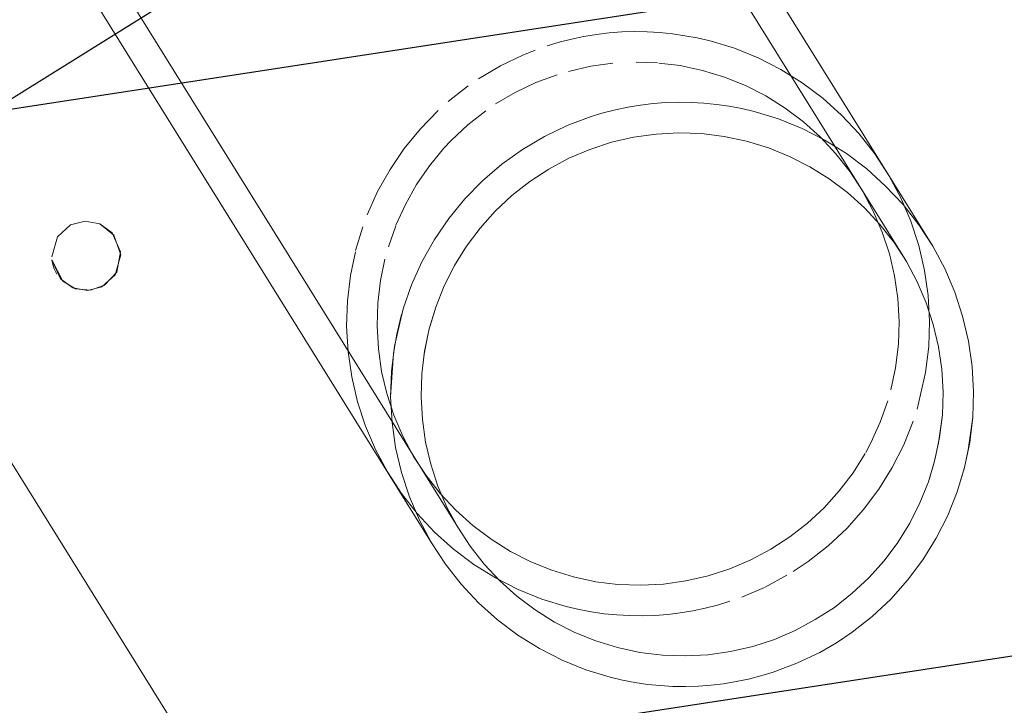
# Model space of a CAD drawing. Extents: x 3503739 to 3504470, y 5375172 to 5375561.
# Tile 94 of 121: x 3504139 to 3504139.285, y 5375389.667 to 5375389.865. Entities that reach past the tile are written whole.
import ezdxf

# ---------------------------------------------------------------- set-up
doc = ezdxf.new("R2010")
doc.units = 0
doc.header["$MEASUREMENT"] = 0
for name, color, linetype in [('3WP_KANALISATION', 7, 'Continuous'), ('_4WP_KANCAD_', 7, 'Continuous'), ('BHM_WA', 7, 'Continuous')]:
    doc.layers.add(name, color=color, linetype=linetype)

msp = doc.modelspace()

# ---------------------------------------------------------------- linework, layer by layer
at = {"layer": '3WP_KANALISATION', "color": 7, "linetype": 'Continuous', "lineweight": 25}
for points in [[(3504138.88035, 5375389.82089), (3504140.8869, 5375390.12859), (3504141.10365, 5375388.71511), (3504139.09711, 5375388.40741), (3504138.88035, 5375389.82089)], [(3504139.10836, 5375389.65351), (3504140.71952, 5375389.90058), (3504140.87565, 5375388.88249), (3504139.26448, 5375388.63542), (3504139.10836, 5375389.65351)]]:
    msp.add_lwpolyline(points, dxfattribs=at)
at = {"layer": '_4WP_KANCAD_', "color": 7, "linetype": 'Continuous', "lineweight": 25}
for points in [[(3504138.88035, 5375389.82089), (3504140.8869, 5375390.12859), (3504141.10365, 5375388.71511), (3504139.09711, 5375388.40741), (3504138.88035, 5375389.82089)], [(3504139.10836, 5375389.65351), (3504140.71952, 5375389.90058), (3504140.87565, 5375388.88249), (3504139.26448, 5375388.63542), (3504139.10836, 5375389.65351)]]:
    msp.add_lwpolyline(points, dxfattribs=at)
at = {"layer": 'BHM_WA', "color": 254, "linetype": 'Continuous', "lineweight": 13}
for p, q in [((3504138.95035, 5375389.81242), (3504139.24749, 5375389.99738)), ((3504139.19088, 5375389.85132), (3504139.19121, 5375389.85125)), ((3504139.19732, 5375389.84995), (3504139.20362, 5375389.84802)), ((3504139.12257, 5375389.82747), (3504139.12471, 5375389.82975)), ((3504139.0093, 5375389.79519), (3504139.00944, 5375389.79433)), ((3504139.00944, 5375389.79433), (3504139.00966, 5375389.79348)), ((3504139.00966, 5375389.79348), (3504139.00995, 5375389.79266)), ((3504139.00995, 5375389.79266), (3504139.01031, 5375389.79187)), ((3504139.01031, 5375389.79187), (3504139.01074, 5375389.79111)), ((3504139.24447, 5375389.7396), (3504139.24594, 5375389.74236))]:
    msp.add_line(p, q, dxfattribs=at)
for points in [[(3504138.86757, 5375390.11743, 0), (3504139.11897, 5375389.71354, 0), (3504139.123, 5375389.70737, 0), (3504139.12754, 5375389.70157, 0), (3504139.13257, 5375389.69618, 0), (3504139.13805, 5375389.69126, 0), (3504139.14394, 5375389.68683, 0), (3504139.15018, 5375389.68293, 0), (3504139.15674, 5375389.67959, 0), (3504139.16357, 5375389.67683, 0), (3504139.1706, 5375389.67468, 0), (3504139.17418, 5375389.67383, 0), (3504139.17779, 5375389.67315, 0), (3504139.18143, 5375389.67262, 0), (3504139.18509, 5375389.67225, 0), (3504139.18876, 5375389.67204, 0), (3504139.19244, 5375389.67199, 0), (3504139.19611, 5375389.67211, 0), (3504139.19978, 5375389.67238, 0), (3504139.20342, 5375389.67281, 0), (3504139.20705, 5375389.67341, 0), (3504139.21064, 5375389.67416, 0), (3504139.2142, 5375389.67506, 0), (3504139.21772, 5375389.67612, 0), (3504139.22119, 5375389.67734, 0), (3504139.22459, 5375389.6787, 0), (3504139.22794, 5375389.68021, 0), (3504139.23122, 5375389.68187, 0), (3504139.2344, 5375389.68371, 0), (3504139.23605, 5375389.68466, 0), (3504139.24057, 5375389.68768, 0), (3504139.2435, 5375389.68988, 0), (3504139.24634, 5375389.69221, 0), (3504139.24907, 5375389.69466, 0), (3504139.2517, 5375389.69723, 0), (3504139.25421, 5375389.69992, 0), (3504139.2566, 5375389.7027, 0), (3504139.25886, 5375389.7056, 0), (3504139.261, 5375389.70858, 0), (3504139.263, 5375389.71166, 0), (3504139.26487, 5375389.71483, 0), (3504139.2666, 5375389.71807, 0), (3504139.26818, 5375389.72139, 0), (3504139.26962, 5375389.72477, 0), (3504139.27091, 5375389.72821, 0), (3504139.27205, 5375389.73171, 0), (3504139.27304, 5375389.73525, 0), (3504139.27454, 5375389.74245, 0), (3504139.27541, 5375389.74976, 0), (3504139.27564, 5375389.75712, 0), (3504139.27523, 5375389.76447, 0), (3504139.27418, 5375389.77176, 0), (3504139.2725, 5375389.77893, 0), (3504139.27021, 5375389.78593, 0), (3504139.26731, 5375389.79271, 0), (3504139.26384, 5375389.79921, 0), (3504139.01254, 5375390.20292, 0)], [(3504139.12655, 5375389.71802, 0), (3504139.13015, 5375389.71249, 0), (3504139.13422, 5375389.7073, 0), (3504139.13873, 5375389.70248, 0), (3504139.14363, 5375389.69807, 0), (3504139.1489, 5375389.6941, 0), (3504139.15449, 5375389.69061, 0), (3504139.16037, 5375389.68762, 0), (3504139.16648, 5375389.68515, 0), (3504139.17278, 5375389.68322, 0), (3504139.17598, 5375389.68247, 0), (3504139.17922, 5375389.68185, 0), (3504139.18248, 5375389.68138, 0), (3504139.18575, 5375389.68105, 0), (3504139.18904, 5375389.68086, 0), (3504139.19233, 5375389.68082, 0), (3504139.19562, 5375389.68092, 0), (3504139.1989, 5375389.68116, 0), (3504139.20217, 5375389.68155, 0), (3504139.20541, 5375389.68208, 0), (3504139.20863, 5375389.68275, 0), (3504139.21182, 5375389.68357, 0), (3504139.21497, 5375389.68452, 0), (3504139.21807, 5375389.6856, 0), (3504139.22112, 5375389.68682, 0), (3504139.22412, 5375389.68818, 0), (3504139.22705, 5375389.68966, 0), (3504139.2299, 5375389.69131, 0), (3504139.23138, 5375389.69216, 0), (3504139.23543, 5375389.69486, 0), (3504139.23806, 5375389.69684, 0), (3504139.2406, 5375389.69892, 0), (3504139.24304, 5375389.70112, 0), (3504139.24539, 5375389.70342, 0), (3504139.24764, 5375389.70582, 0), (3504139.24978, 5375389.70832, 0), (3504139.25181, 5375389.71091, 0), (3504139.25372, 5375389.71358, 0), (3504139.25552, 5375389.71634, 0), (3504139.25719, 5375389.71917, 0), (3504139.25874, 5375389.72208, 0), (3504139.26015, 5375389.72505, 0), (3504139.26144, 5375389.72807, 0), (3504139.2626, 5375389.73116, 0), (3504139.26362, 5375389.73429, 0), (3504139.26393, 5375389.73541, 0), (3504139.26393, 5375389.73541, 0), (3504139.26394, 5375389.73544, 0), (3504139.26395, 5375389.73548, 0), (3504139.26397, 5375389.73554, 0), (3504139.26399, 5375389.73562, 0), (3504139.26402, 5375389.73573, 0), (3504139.26405, 5375389.73584, 0), (3504139.26409, 5375389.73598, 0), (3504139.26413, 5375389.73613, 0), (3504139.26418, 5375389.7363, 0), (3504139.26423, 5375389.73648, 0), (3504139.26428, 5375389.73667, 0), (3504139.26434, 5375389.73687, 0), (3504139.2644, 5375389.73709, 0), (3504139.26446, 5375389.73731, 0), (3504139.2645, 5375389.73746, 0), (3504139.26452, 5375389.73753, 0), (3504139.26456, 5375389.73776, 0), (3504139.26461, 5375389.738, 0), (3504139.26466, 5375389.73823, 0), (3504139.26471, 5375389.73846, 0), (3504139.26484, 5375389.73908, 0), (3504139.26497, 5375389.7397, 0), (3504139.26515, 5375389.74054, 0), (3504139.26527, 5375389.74116, 0), (3504139.2654, 5375389.74177, 0), (3504139.26552, 5375389.74236, 0), (3504139.26564, 5375389.74293, 0), (3504139.26576, 5375389.74347, 0), (3504139.26585, 5375389.74391, 0), (3504139.26586, 5375389.74399, 0), (3504139.26592, 5375389.74449, 0), (3504139.26597, 5375389.74494, 0), (3504139.26602, 5375389.74536, 0), (3504139.26606, 5375389.74573, 0), (3504139.2661, 5375389.74606, 0), (3504139.26614, 5375389.74633, 0), (3504139.26616, 5375389.74656, 0), (3504139.26618, 5375389.74673, 0), (3504139.2662, 5375389.74686, 0), (3504139.26621, 5375389.74692, 0), (3504139.26621, 5375389.74693, 0), (3504139.26624, 5375389.74718, 0), (3504139.26627, 5375389.74742, 0), (3504139.26663, 5375389.75045, 0), (3504139.26683, 5375389.75704, 0), (3504139.26646, 5375389.76362, 0), (3504139.26553, 5375389.77015, 0), (3504139.26402, 5375389.77657, 0), (3504139.26197, 5375389.78284, 0), (3504139.25938, 5375389.78891, 0), (3504139.25627, 5375389.79473, 0), (3504139.00496, 5375390.19845, 0)], [(3504138.87515, 5375390.1219, 0), (3504139.12655, 5375389.71802, 0), (3504139.13015, 5375389.71249, 0), (3504139.13422, 5375389.7073, 0), (3504139.13873, 5375389.70248, 0), (3504139.14363, 5375389.69807, 0), (3504139.1489, 5375389.6941, 0), (3504139.15449, 5375389.69061, 0), (3504139.16037, 5375389.68762, 0), (3504139.16648, 5375389.68515, 0), (3504139.17278, 5375389.68322, 0), (3504139.17598, 5375389.68247, 0), (3504139.17922, 5375389.68185, 0), (3504139.18248, 5375389.68138, 0), (3504139.18575, 5375389.68105, 0), (3504139.18904, 5375389.68086, 0), (3504139.19233, 5375389.68082, 0), (3504139.19562, 5375389.68092, 0), (3504139.1989, 5375389.68116, 0), (3504139.20217, 5375389.68155, 0), (3504139.20541, 5375389.68208, 0), (3504139.20863, 5375389.68275, 0), (3504139.21182, 5375389.68357, 0), (3504139.21497, 5375389.68452, 0), (3504139.21807, 5375389.6856, 0), (3504139.22112, 5375389.68682, 0), (3504139.22412, 5375389.68818, 0), (3504139.22705, 5375389.68966, 0), (3504139.2299, 5375389.69131, 0), (3504139.23138, 5375389.69216, 0), (3504139.23543, 5375389.69486, 0), (3504139.23806, 5375389.69684, 0), (3504139.2406, 5375389.69892, 0), (3504139.24304, 5375389.70112, 0), (3504139.24539, 5375389.70342, 0), (3504139.24764, 5375389.70582, 0), (3504139.24978, 5375389.70832, 0), (3504139.25181, 5375389.71091, 0), (3504139.25372, 5375389.71358, 0), (3504139.25552, 5375389.71634, 0), (3504139.25719, 5375389.71917, 0), (3504139.25874, 5375389.72208, 0), (3504139.26015, 5375389.72505, 0), (3504139.26144, 5375389.72807, 0), (3504139.2626, 5375389.73116, 0), (3504139.26362, 5375389.73429, 0), (3504139.2645, 5375389.73746, 0), (3504139.26585, 5375389.74391, 0), (3504139.26663, 5375389.75045, 0), (3504139.26683, 5375389.75704, 0), (3504139.26646, 5375389.76362, 0), (3504139.26553, 5375389.77015, 0), (3504139.26402, 5375389.77657, 0), (3504139.26197, 5375389.78284, 0), (3504139.25938, 5375389.78891, 0), (3504139.25627, 5375389.79473, 0), (3504139.25266, 5375389.80025, 0), (3504139.24859, 5375389.80545, 0), (3504139.24409, 5375389.81027, 0), (3504139.23918, 5375389.81468, 0), (3504139.23391, 5375389.81865, 0), (3504139.22832, 5375389.82214, 0), (3504139.22245, 5375389.82513, 0), (3504139.21634, 5375389.8276, 0), (3504139.21004, 5375389.82953, 0), (3504139.20683, 5375389.83028, 0), (3504139.2036, 5375389.8309, 0), (3504139.20034, 5375389.83137, 0), (3504139.19706, 5375389.8317, 0), (3504139.19378, 5375389.83188, 0), (3504139.19049, 5375389.83193, 0), (3504139.1872, 5375389.83183, 0), (3504139.18392, 5375389.83158, 0), (3504139.18065, 5375389.83119, 0), (3504139.1774, 5375389.83066, 0), (3504139.17418, 5375389.82999, 0), (3504139.171, 5375389.82918, 0), (3504139.16785, 5375389.82823, 0), (3504139.16475, 5375389.82714, 0), (3504139.16169, 5375389.82592, 0), (3504139.1587, 5375389.82457, 0), (3504139.15576, 5375389.82308, 0), (3504139.1529, 5375389.82147, 0), (3504139.1501, 5375389.81974, 0), (3504139.14739, 5375389.81788, 0), (3504139.14476, 5375389.81591, 0), (3504139.14222, 5375389.81382, 0), (3504139.13977, 5375389.81163, 0), (3504139.13742, 5375389.80933, 0), (3504139.13518, 5375389.80693, 0), (3504139.13304, 5375389.80443, 0), (3504139.13101, 5375389.80184, 0), (3504139.12909, 5375389.79917, 0), (3504139.1273, 5375389.79641, 0), (3504139.12563, 5375389.79358, 0), (3504139.12408, 5375389.79067, 0), (3504139.12266, 5375389.7877, 0), (3504139.12137, 5375389.78467, 0), (3504139.12022, 5375389.78159, 0), (3504139.1192, 5375389.77846, 0), (3504139.11831, 5375389.77529, 0), (3504139.11697, 5375389.76884, 0), (3504139.11619, 5375389.7623, 0), (3504139.11598, 5375389.75571, 0), (3504139.11635, 5375389.74913, 0), (3504139.11729, 5375389.7426, 0), (3504139.11879, 5375389.73618, 0), (3504139.12085, 5375389.72991, 0), (3504139.12344, 5375389.72384, 0), (3504139.12655, 5375389.71802, 0), (3504139.12344, 5375389.72384, 0), (3504139.12085, 5375389.72991, 0), (3504139.11879, 5375389.73618, 0), (3504139.11729, 5375389.7426, 0), (3504139.11635, 5375389.74913, 0), (3504139.11598, 5375389.75571, 0), (3504139.11619, 5375389.7623, 0), (3504139.11663, 5375389.76597, 0), (3504139.11663, 5375389.76598, 0), (3504139.11664, 5375389.76605, 0), (3504139.11665, 5375389.76617, 0), (3504139.11667, 5375389.76634, 0), (3504139.1167, 5375389.76656, 0), (3504139.11673, 5375389.76684, 0), (3504139.11677, 5375389.76716, 0), (3504139.11681, 5375389.76754, 0), (3504139.11686, 5375389.76795, 0), (3504139.11692, 5375389.7684, 0), (3504139.11697, 5375389.76884, 0), (3504139.11698, 5375389.7689, 0), (3504139.11709, 5375389.76941, 0), (3504139.1172, 5375389.76996, 0), (3504139.11732, 5375389.77053, 0), (3504139.11744, 5375389.77112, 0), (3504139.11757, 5375389.77172, 0), (3504139.1177, 5375389.77234, 0), (3504139.11783, 5375389.77296, 0), (3504139.11796, 5375389.77358, 0), (3504139.11809, 5375389.77419, 0), (3504139.11814, 5375389.77442, 0)], [(3504138.95035, 5375389.81242, 0), (3504139.13531, 5375389.51528, 0), (3504139.43245, 5375389.70024, 0), (3504139.24749, 5375389.99738, 0), (3504138.95035, 5375389.81242, 0), (3504139.13531, 5375389.51528, 0)], [(3504139.17033, 5375389.86079, 0), (3504139.16668, 5375389.86036, 0), (3504139.1665, 5375389.86033, 0), (3504139.16305, 5375389.85977, 0), (3504139.15946, 5375389.85902, 0), (3504139.15928, 5375389.85897, 0), (3504139.1559, 5375389.85811, 0), (3504139.15238, 5375389.85705, 0), (3504139.15221, 5375389.85699, 0), (3504139.14892, 5375389.85584, 0)], [(3504139.17033, 5375389.86079, 0), (3504139.17381, 5375389.86105, 0), (3504139.17399, 5375389.86107, 0)], [(3504139.18134, 5375389.86113, 0), (3504139.18115, 5375389.86113, 0), (3504139.17766, 5375389.86118, 0), (3504139.17399, 5375389.86107, 0)], [(3504139.18867, 5375389.86055, 0), (3504139.18848, 5375389.86057, 0), (3504139.18501, 5375389.86092, 0), (3504139.18134, 5375389.86113, 0)], [(3504139.2471, 5375389.82581, 0), (3504139.24256, 5375389.83161, 0), (3504139.23753, 5375389.83699, 0), (3504139.23205, 5375389.84191, 0), (3504139.22616, 5375389.84634, 0), (3504139.21992, 5375389.85024, 0), (3504139.21336, 5375389.85359, 0), (3504139.20654, 5375389.85634, 0), (3504139.1995, 5375389.85849, 0), (3504139.1961, 5375389.8593, 0), (3504139.19574, 5375389.85937, 0), (3504139.19231, 5375389.86002, 0), (3504139.18867, 5375389.86055, 0)], [(3504139.14892, 5375389.85584, 0), (3504139.14551, 5375389.85447, 0), (3504139.14534, 5375389.85439, 0), (3504139.14216, 5375389.85296, 0), (3504139.13889, 5375389.8513, 0), (3504139.13872, 5375389.85121, 0), (3504139.13569, 5375389.8495, 0), (3504139.13257, 5375389.84756, 0), (3504139.13241, 5375389.84746, 0), (3504139.12954, 5375389.84549, 0)], [(3504139.17137, 5375389.85202, 0), (3504139.1712, 5375389.85201, 0), (3504139.1681, 5375389.85164, 0), (3504139.16502, 5375389.85114, 0), (3504139.16485, 5375389.85112, 0), (3504139.16469, 5375389.85109, 0), (3504139.16163, 5375389.85045, 0), (3504139.15861, 5375389.84968, 0), (3504139.15844, 5375389.84965, 0), (3504139.15828, 5375389.84961, 0), (3504139.15529, 5375389.84871, 0)], [(3504139.17137, 5375389.85202, 0), (3504139.17153, 5375389.85203, 0), (3504139.17465, 5375389.85226, 0)], [(3504139.18435, 5375389.85212, 0), (3504139.18123, 5375389.8523, 0), (3504139.1781, 5375389.85234, 0), (3504139.17794, 5375389.85235, 0), (3504139.17777, 5375389.85235, 0), (3504139.17465, 5375389.85226, 0)], [(3504139.19088, 5375389.85132, 0), (3504139.18779, 5375389.85177, 0), (3504139.18468, 5375389.85208, 0), (3504139.18451, 5375389.85211, 0), (3504139.18435, 5375389.85212, 0)], [(3504139.15529, 5375389.84871, 0), (3504139.15235, 5375389.84767, 0), (3504139.15219, 5375389.84763, 0), (3504139.15203, 5375389.84757, 0), (3504139.14913, 5375389.84641, 0), (3504139.14629, 5375389.84512, 0), (3504139.14613, 5375389.84506, 0), (3504139.14598, 5375389.84499, 0), (3504139.1432, 5375389.84359, 0), (3504139.14048, 5375389.84206, 0), (3504139.14033, 5375389.84198, 0), (3504139.14018, 5375389.8419, 0), (3504139.13753, 5375389.84025, 0), (3504139.13496, 5375389.83849, 0)], [(3504139.19732, 5375389.84995, 0), (3504139.19428, 5375389.85067, 0), (3504139.19121, 5375389.85125, 0)], [(3504139.23137, 5375389.83069, 0), (3504139.22647, 5375389.83511, 0), (3504139.2212, 5375389.83907, 0), (3504139.21561, 5375389.84256, 0), (3504139.20973, 5375389.84556, 0), (3504139.20362, 5375389.84802, 0)], [(3504139.12954, 5375389.84549, 0), (3504139.12939, 5375389.84538, 0), (3504139.12924, 5375389.84526, 0), (3504139.12646, 5375389.84317, 0), (3504139.12376, 5375389.84096, 0), (3504139.12362, 5375389.84084, 0), (3504139.12349, 5375389.84071, 0), (3504139.1209, 5375389.83838, 0)], [(3504139.26384, 5375389.79921, 0), (3504139.25982, 5375389.80538, 0), (3504139.25527, 5375389.81118, 0), (3504139.25024, 5375389.81656, 0), (3504139.24476, 5375389.82149, 0), (3504139.23888, 5375389.82592, 0), (3504139.23263, 5375389.82982, 0), (3504139.22607, 5375389.83316, 0), (3504139.21925, 5375389.83592, 0), (3504139.21221, 5375389.83807, 0), (3504139.20863, 5375389.83891, 0), (3504139.20502, 5375389.8396, 0), (3504139.20138, 5375389.84013, 0), (3504139.19772, 5375389.8405, 0), (3504139.19405, 5375389.8407, 0), (3504139.19038, 5375389.84075, 0), (3504139.1867, 5375389.84064, 0), (3504139.18304, 5375389.84037, 0), (3504139.17939, 5375389.83993, 0), (3504139.17577, 5375389.83934, 0), (3504139.17217, 5375389.83859, 0), (3504139.16861, 5375389.83769, 0), (3504139.1651, 5375389.83662, 0), (3504139.16163, 5375389.83541, 0), (3504139.15822, 5375389.83405, 0), (3504139.15488, 5375389.83253, 0), (3504139.1516, 5375389.83087, 0), (3504139.1484, 5375389.82908, 0), (3504139.14528, 5375389.82714, 0), (3504139.14225, 5375389.82507, 0), (3504139.13931, 5375389.82286, 0), (3504139.13648, 5375389.82053, 0), (3504139.13374, 5375389.81808, 0), (3504139.13112, 5375389.81551, 0), (3504139.12861, 5375389.81283, 0), (3504139.12622, 5375389.81004, 0), (3504139.12395, 5375389.80715, 0), (3504139.12182, 5375389.80416, 0), (3504139.11981, 5375389.80108, 0), (3504139.11794, 5375389.79792, 0), (3504139.11622, 5375389.79468, 0), (3504139.11463, 5375389.79136, 0), (3504139.11319, 5375389.78798, 0), (3504139.1119, 5375389.78454, 0), (3504139.11076, 5375389.78104, 0), (3504139.10978, 5375389.77749, 0), (3504139.10828, 5375389.77029, 0), (3504139.1074, 5375389.76299, 0), (3504139.10717, 5375389.75563, 0), (3504139.10758, 5375389.74828, 0), (3504139.10863, 5375389.74099, 0), (3504139.11031, 5375389.73382, 0), (3504139.11261, 5375389.72682, 0), (3504139.1155, 5375389.72004, 0), (3504139.11897, 5375389.71354, 0)], [(3504139.2729, 5375389.73475, 0), (3504139.27295, 5375389.73494, 0), (3504139.273, 5375389.73513, 0), (3504139.27304, 5375389.73525, 0), (3504139.27305, 5375389.73533, 0), (3504139.2731, 5375389.73554, 0), (3504139.27314, 5375389.73574, 0), (3504139.27318, 5375389.73596, 0), (3504139.27323, 5375389.73617, 0), (3504139.27327, 5375389.73638, 0), (3504139.27341, 5375389.73701, 0), (3504139.27354, 5375389.73765, 0), (3504139.27372, 5375389.7385, 0), (3504139.27385, 5375389.73914, 0), (3504139.27398, 5375389.73977, 0), (3504139.27411, 5375389.74038, 0), (3504139.27423, 5375389.74097, 0), (3504139.27435, 5375389.74154, 0), (3504139.27446, 5375389.74208, 0), (3504139.27454, 5375389.74245, 0), (3504139.27456, 5375389.74258, 0), (3504139.27461, 5375389.74305, 0), (3504139.27466, 5375389.74348, 0), (3504139.27471, 5375389.74387, 0), (3504139.27475, 5375389.74421, 0), (3504139.27478, 5375389.74449, 0), (3504139.27481, 5375389.74473, 0), (3504139.27483, 5375389.74491, 0), (3504139.27485, 5375389.74503, 0), (3504139.27486, 5375389.7451, 0), (3504139.27486, 5375389.74512, 0), (3504139.27489, 5375389.74534, 0), (3504139.27491, 5375389.74556, 0), (3504139.27541, 5375389.74976, 0), (3504139.27564, 5375389.75712, 0), (3504139.27523, 5375389.76447, 0), (3504139.27418, 5375389.77176, 0), (3504139.2725, 5375389.77893, 0), (3504139.27021, 5375389.78593, 0), (3504139.26731, 5375389.79271, 0), (3504139.26384, 5375389.79921, 0), (3504139.25982, 5375389.80538, 0), (3504139.25527, 5375389.81118, 0), (3504139.25024, 5375389.81656, 0), (3504139.24476, 5375389.82149, 0), (3504139.23888, 5375389.82592, 0), (3504139.23263, 5375389.82982, 0), (3504139.22607, 5375389.83316, 0), (3504139.21925, 5375389.83592, 0), (3504139.21221, 5375389.83807, 0), (3504139.20863, 5375389.83891, 0), (3504139.20502, 5375389.8396, 0), (3504139.20138, 5375389.84013, 0), (3504139.19772, 5375389.8405, 0), (3504139.19405, 5375389.8407, 0), (3504139.19038, 5375389.84075, 0), (3504139.1867, 5375389.84064, 0), (3504139.18304, 5375389.84037, 0), (3504139.17939, 5375389.83993, 0), (3504139.17577, 5375389.83934, 0), (3504139.17217, 5375389.83859, 0), (3504139.16861, 5375389.83769, 0), (3504139.1651, 5375389.83662, 0), (3504139.16163, 5375389.83541, 0), (3504139.15822, 5375389.83405, 0), (3504139.15488, 5375389.83253, 0), (3504139.1516, 5375389.83087, 0), (3504139.1484, 5375389.82908, 0), (3504139.14528, 5375389.82714, 0), (3504139.14225, 5375389.82507, 0), (3504139.13931, 5375389.82286, 0), (3504139.13648, 5375389.82053, 0), (3504139.13374, 5375389.81808, 0), (3504139.13112, 5375389.81551, 0), (3504139.12861, 5375389.81283, 0), (3504139.12622, 5375389.81004, 0), (3504139.12395, 5375389.80715, 0), (3504139.12182, 5375389.80416, 0), (3504139.11981, 5375389.80108, 0), (3504139.11794, 5375389.79792, 0), (3504139.11622, 5375389.79468, 0), (3504139.11463, 5375389.79136, 0), (3504139.11319, 5375389.78798, 0), (3504139.1119, 5375389.78454, 0), (3504139.11076, 5375389.78104, 0), (3504139.11072, 5375389.78088, 0), (3504139.11055, 5375389.78028, 0), (3504139.11038, 5375389.77967, 0), (3504139.11038, 5375389.77967, 0), (3504139.11038, 5375389.77964, 0), (3504139.11037, 5375389.77961, 0), (3504139.11035, 5375389.77955, 0), (3504139.11033, 5375389.77947, 0)], [(3504139.1209, 5375389.83838, 0), (3504139.1184, 5375389.83594, 0), (3504139.11828, 5375389.8358, 0), (3504139.11816, 5375389.83566, 0), (3504139.11577, 5375389.83312, 0), (3504139.1135, 5375389.83047, 0), (3504139.11339, 5375389.83032, 0), (3504139.11328, 5375389.83017, 0), (3504139.11113, 5375389.82743, 0), (3504139.1091, 5375389.82459, 0), (3504139.109, 5375389.82443, 0), (3504139.10891, 5375389.82427, 0), (3504139.107, 5375389.82135, 0)], [(3504139.13468, 5375389.83831, 0), (3504139.13218, 5375389.83644, 0), (3504139.13205, 5375389.83634, 0), (3504139.12951, 5375389.83425, 0), (3504139.12718, 5375389.83217, 0), (3504139.12706, 5375389.83205, 0), (3504139.12471, 5375389.82975, 0)], [(3504139.13496, 5375389.83849, 0), (3504139.13481, 5375389.8384, 0), (3504139.13468, 5375389.83831, 0)], [(3504139.25627, 5375389.79473, 0), (3504139.25266, 5375389.80025, 0), (3504139.24859, 5375389.80545, 0), (3504139.24409, 5375389.81027, 0), (3504139.23918, 5375389.81468, 0), (3504139.23391, 5375389.81865, 0), (3504139.22832, 5375389.82214, 0), (3504139.22245, 5375389.82513, 0), (3504139.21634, 5375389.8276, 0), (3504139.21004, 5375389.82953, 0), (3504139.20683, 5375389.83028, 0), (3504139.2036, 5375389.8309, 0), (3504139.20034, 5375389.83137, 0), (3504139.19706, 5375389.8317, 0), (3504139.19378, 5375389.83188, 0), (3504139.19049, 5375389.83193, 0), (3504139.1872, 5375389.83183, 0), (3504139.18392, 5375389.83158, 0), (3504139.18065, 5375389.83119, 0), (3504139.1774, 5375389.83066, 0), (3504139.17418, 5375389.82999, 0), (3504139.171, 5375389.82918, 0), (3504139.16785, 5375389.82823, 0), (3504139.16475, 5375389.82714, 0), (3504139.16169, 5375389.82592, 0), (3504139.1587, 5375389.82457, 0), (3504139.15576, 5375389.82308, 0), (3504139.1529, 5375389.82147, 0), (3504139.1501, 5375389.81974, 0), (3504139.14739, 5375389.81788, 0), (3504139.14476, 5375389.81591, 0), (3504139.14222, 5375389.81382, 0), (3504139.13977, 5375389.81163, 0), (3504139.13742, 5375389.80933, 0), (3504139.13518, 5375389.80693, 0), (3504139.13304, 5375389.80443, 0), (3504139.13101, 5375389.80184, 0), (3504139.12909, 5375389.79917, 0), (3504139.1273, 5375389.79641, 0), (3504139.12563, 5375389.79358, 0), (3504139.12408, 5375389.79067, 0), (3504139.12266, 5375389.7877, 0), (3504139.12137, 5375389.78467, 0), (3504139.12022, 5375389.78159, 0), (3504139.11938, 5375389.77902, 0), (3504139.1192, 5375389.77846, 0), (3504139.11919, 5375389.77845, 0), (3504139.11903, 5375389.77786, 0), (3504139.11903, 5375389.77785, 0), (3504139.11902, 5375389.77783, 0), (3504139.11901, 5375389.77778, 0), (3504139.11899, 5375389.77772, 0), (3504139.11897, 5375389.77763, 0), (3504139.11894, 5375389.77753, 0), (3504139.11891, 5375389.77741, 0), (3504139.11887, 5375389.77728, 0), (3504139.11883, 5375389.77713, 0), (3504139.11878, 5375389.77696, 0), (3504139.11873, 5375389.77678, 0), (3504139.11868, 5375389.77658, 0), (3504139.11862, 5375389.77638, 0), (3504139.11856, 5375389.77617, 0), (3504139.1185, 5375389.77595, 0), (3504139.11844, 5375389.77572, 0), (3504139.11837, 5375389.7755, 0), (3504139.11831, 5375389.77529, 0), (3504139.11818, 5375389.77466, 0), (3504139.11814, 5375389.77442, 0)], [(3504139.25174, 5375389.75773, 0), (3504139.25179, 5375389.75789, 0), (3504139.25306, 5375389.76401, 0), (3504139.2531, 5375389.76417, 0), (3504139.25313, 5375389.76433, 0), (3504139.25391, 5375389.77088, 0), (3504139.25412, 5375389.77746, 0), (3504139.25375, 5375389.78405, 0), (3504139.25281, 5375389.79057, 0), (3504139.25131, 5375389.797, 0), (3504139.24925, 5375389.80326, 0), (3504139.24666, 5375389.80933, 0), (3504139.24355, 5375389.81515, 0), (3504139.23995, 5375389.82068, 0), (3504139.23588, 5375389.82587, 0), (3504139.23137, 5375389.83069, 0)], [(3504139.12257, 5375389.82747, 0), (3504139.12246, 5375389.82735, 0), (3504139.12032, 5375389.82485, 0), (3504139.1184, 5375389.8224, 0), (3504139.11829, 5375389.82227, 0), (3504139.11638, 5375389.81959, 0), (3504139.11468, 5375389.81697, 0), (3504139.11459, 5375389.81683, 0), (3504139.11291, 5375389.814, 0), (3504139.11144, 5375389.81124, 0), (3504139.11136, 5375389.8111, 0), (3504139.10995, 5375389.80813, 0), (3504139.10872, 5375389.80525, 0), (3504139.10866, 5375389.8051, 0)], [(3504139.25934, 5375389.75213, 0), (3504139.26032, 5375389.75568, 0), (3504139.26036, 5375389.75586, 0), (3504139.26179, 5375389.76269, 0), (3504139.26183, 5375389.76288, 0), (3504139.2627, 5375389.77019, 0), (3504139.26293, 5375389.77754, 0), (3504139.26252, 5375389.78489, 0), (3504139.26147, 5375389.79218, 0), (3504139.25979, 5375389.79936, 0), (3504139.2575, 5375389.80636, 0), (3504139.2546, 5375389.81313, 0), (3504139.25113, 5375389.81963, 0), (3504139.2471, 5375389.82581, 0)], [(3504139.107, 5375389.82135, 0), (3504139.10523, 5375389.81835, 0), (3504139.10514, 5375389.81818, 0), (3504139.10506, 5375389.81801, 0), (3504139.10342, 5375389.81493, 0), (3504139.10192, 5375389.81179, 0), (3504139.10184, 5375389.81161, 0), (3504139.10178, 5375389.81144, 0), (3504139.10041, 5375389.80823, 0), (3504139.09919, 5375389.80496, 0), (3504139.09913, 5375389.80478, 0)], [(3504139.00923, 5375389.79606, 0), (3504139.00924, 5375389.79693, 0), (3504139.00932, 5375389.7978, 0), (3504139.00948, 5375389.79866, 0), (3504139.00972, 5375389.7995, 0), (3504139.01003, 5375389.80032, 0), (3504139.0104, 5375389.8011, 0), (3504139.01085, 5375389.80185, 0), (3504139.01136, 5375389.80256, 0), (3504139.01192, 5375389.80323, 0), (3504139.01255, 5375389.80383, 0), (3504139.01322, 5375389.80439, 0), (3504139.01394, 5375389.80488, 0), (3504139.0147, 5375389.80531, 0), (3504139.01549, 5375389.80567, 0), (3504139.01632, 5375389.80596, 0), (3504139.01716, 5375389.80618, 0), (3504139.01802, 5375389.80632, 0), (3504139.01889, 5375389.80639, 0), (3504139.01976, 5375389.80638, 0), (3504139.02063, 5375389.80629, 0), (3504139.02149, 5375389.80613, 0), (3504139.02233, 5375389.8059, 0), (3504139.02315, 5375389.80559, 0), (3504139.02393, 5375389.80521, 0), (3504139.02469, 5375389.80477, 0), (3504139.02539, 5375389.80426, 0), (3504139.02606, 5375389.80369, 0), (3504139.02667, 5375389.80307, 0), (3504139.02722, 5375389.8024, 0), (3504139.02771, 5375389.80168, 0), (3504139.02814, 5375389.80092, 0), (3504139.0285, 5375389.80012, 0), (3504139.02879, 5375389.7993, 0), (3504139.02901, 5375389.79845, 0), (3504139.02915, 5375389.79759, 0), (3504139.02922, 5375389.79672, 0), (3504139.02921, 5375389.79585, 0), (3504139.02912, 5375389.79498, 0), (3504139.02896, 5375389.79413, 0), (3504139.02873, 5375389.79329, 0), (3504139.02842, 5375389.79247, 0), (3504139.02805, 5375389.79168, 0), (3504139.0276, 5375389.79093, 0), (3504139.02709, 5375389.79022, 0), (3504139.02653, 5375389.78956, 0), (3504139.0259, 5375389.78895, 0), (3504139.02523, 5375389.7884, 0), (3504139.02451, 5375389.7879, 0), (3504139.02375, 5375389.78747, 0), (3504139.02295, 5375389.78711, 0), (3504139.02213, 5375389.78682, 0), (3504139.02129, 5375389.78661, 0), (3504139.02043, 5375389.78647, 0), (3504139.01956, 5375389.7864, 0), (3504139.01868, 5375389.78641, 0), (3504139.01781, 5375389.78649, 0), (3504139.01696, 5375389.78665, 0), (3504139.01612, 5375389.78689, 0), (3504139.0153, 5375389.78719, 0), (3504139.01451, 5375389.78757, 0), (3504139.01376, 5375389.78801, 0), (3504139.01305, 5375389.78852, 0), (3504139.01239, 5375389.78909, 0), (3504139.01178, 5375389.78971, 0), (3504139.01123, 5375389.79039, 0), (3504139.01074, 5375389.79111, 0), (3504139.01123, 5375389.79039, 0), (3504139.01178, 5375389.78971, 0), (3504139.01239, 5375389.78909, 0), (3504139.01305, 5375389.78852, 0), (3504139.01376, 5375389.78801, 0), (3504139.01451, 5375389.78757, 0), (3504139.0153, 5375389.78719, 0), (3504139.01612, 5375389.78689, 0), (3504139.01696, 5375389.78665, 0), (3504139.01781, 5375389.78649, 0), (3504139.01868, 5375389.78641, 0), (3504139.01956, 5375389.7864, 0), (3504139.02043, 5375389.78647, 0), (3504139.02129, 5375389.78661, 0), (3504139.02213, 5375389.78682, 0), (3504139.02295, 5375389.78711, 0), (3504139.02375, 5375389.78747, 0), (3504139.02451, 5375389.7879, 0), (3504139.02523, 5375389.7884, 0), (3504139.0259, 5375389.78895, 0), (3504139.02653, 5375389.78956, 0), (3504139.02709, 5375389.79022, 0), (3504139.0276, 5375389.79093, 0), (3504139.02805, 5375389.79168, 0), (3504139.02842, 5375389.79247, 0), (3504139.02873, 5375389.79329, 0), (3504139.02896, 5375389.79413, 0), (3504139.02912, 5375389.79498, 0), (3504139.02921, 5375389.79585, 0), (3504139.02922, 5375389.79672, 0), (3504139.02915, 5375389.79759, 0), (3504139.02901, 5375389.79845, 0), (3504139.02879, 5375389.7993, 0), (3504139.0285, 5375389.80012, 0), (3504139.02814, 5375389.80092, 0), (3504139.02771, 5375389.80168, 0), (3504139.02722, 5375389.8024, 0), (3504139.02667, 5375389.80307, 0), (3504139.02606, 5375389.80369, 0), (3504139.02539, 5375389.80426, 0), (3504139.02469, 5375389.80477, 0), (3504139.02393, 5375389.80521, 0), (3504139.02315, 5375389.80559, 0), (3504139.02233, 5375389.8059, 0), (3504139.02149, 5375389.80613, 0), (3504139.02063, 5375389.80629, 0), (3504139.01976, 5375389.80638, 0), (3504139.01889, 5375389.80639, 0), (3504139.01802, 5375389.80632, 0), (3504139.01716, 5375389.80618, 0), (3504139.01632, 5375389.80596, 0), (3504139.01549, 5375389.80567, 0), (3504139.0147, 5375389.80531, 0), (3504139.01394, 5375389.80488, 0), (3504139.01322, 5375389.80439, 0), (3504139.01255, 5375389.80383, 0), (3504139.01192, 5375389.80323, 0), (3504139.01136, 5375389.80256, 0), (3504139.01085, 5375389.80185, 0), (3504139.0104, 5375389.8011, 0), (3504139.01003, 5375389.80032, 0), (3504139.00972, 5375389.7995, 0), (3504139.00948, 5375389.79866, 0), (3504139.00932, 5375389.7978, 0), (3504139.00924, 5375389.79693, 0), (3504139.00923, 5375389.79606, 0), (3504139.0093, 5375389.79519, 0), (3504139.00923, 5375389.79606, 0)], [(3504139.00923, 5375389.79606, 0), (3504139.00924, 5375389.79693, 0), (3504139.00932, 5375389.7978, 0), (3504139.00948, 5375389.79866, 0), (3504139.00972, 5375389.7995, 0), (3504139.01003, 5375389.80032, 0), (3504139.0104, 5375389.8011, 0), (3504139.01085, 5375389.80185, 0), (3504139.01136, 5375389.80256, 0), (3504139.01192, 5375389.80323, 0), (3504139.01255, 5375389.80383, 0), (3504139.01322, 5375389.80439, 0), (3504139.01394, 5375389.80488, 0), (3504139.0147, 5375389.80531, 0), (3504139.01549, 5375389.80567, 0), (3504139.01632, 5375389.80596, 0), (3504139.01716, 5375389.80618, 0), (3504139.01802, 5375389.80632, 0), (3504139.01889, 5375389.80639, 0), (3504139.01976, 5375389.80638, 0), (3504139.02063, 5375389.80629, 0), (3504139.02149, 5375389.80613, 0), (3504139.02233, 5375389.8059, 0), (3504139.02315, 5375389.80559, 0), (3504139.02393, 5375389.80521, 0), (3504139.02469, 5375389.80477, 0), (3504139.02539, 5375389.80426, 0), (3504139.02606, 5375389.80369, 0), (3504139.02667, 5375389.80307, 0), (3504139.02722, 5375389.8024, 0), (3504139.02771, 5375389.80168, 0), (3504139.02814, 5375389.80092, 0), (3504139.0285, 5375389.80012, 0), (3504139.02879, 5375389.7993, 0), (3504139.02901, 5375389.79845, 0), (3504139.02915, 5375389.79759, 0), (3504139.02922, 5375389.79672, 0), (3504139.02921, 5375389.79585, 0), (3504139.02912, 5375389.79498, 0), (3504139.02896, 5375389.79413, 0), (3504139.02873, 5375389.79329, 0), (3504139.02842, 5375389.79247, 0), (3504139.02805, 5375389.79168, 0), (3504139.0276, 5375389.79093, 0), (3504139.02709, 5375389.79022, 0), (3504139.02653, 5375389.78956, 0), (3504139.0259, 5375389.78895, 0), (3504139.02523, 5375389.7884, 0), (3504139.02451, 5375389.7879, 0), (3504139.02375, 5375389.78747, 0), (3504139.02295, 5375389.78711, 0), (3504139.02213, 5375389.78682, 0), (3504139.02129, 5375389.78661, 0), (3504139.02043, 5375389.78647, 0), (3504139.01956, 5375389.7864, 0), (3504139.01868, 5375389.78641, 0), (3504139.01781, 5375389.78649, 0), (3504139.01696, 5375389.78665, 0), (3504139.01612, 5375389.78689, 0), (3504139.0153, 5375389.78719, 0), (3504139.01451, 5375389.78757, 0), (3504139.01376, 5375389.78801, 0), (3504139.01305, 5375389.78852, 0), (3504139.01239, 5375389.78909, 0), (3504139.01178, 5375389.78971, 0), (3504139.01123, 5375389.79039, 0), (3504139.01074, 5375389.79111, 0), (3504139.01031, 5375389.79187, 0), (3504139.00995, 5375389.79266, 0), (3504139.00966, 5375389.79348, 0), (3504139.00944, 5375389.79433, 0), (3504139.0093, 5375389.79519, 0), (3504139.00923, 5375389.79606, 0), (3504139.0093, 5375389.79519, 0), (3504139.00944, 5375389.79433, 0), (3504139.00966, 5375389.79348, 0), (3504139.00995, 5375389.79266, 0), (3504139.01031, 5375389.79187, 0), (3504139.01074, 5375389.79111, 0), (3504139.01123, 5375389.79039, 0), (3504139.01178, 5375389.78971, 0), (3504139.01239, 5375389.78909, 0), (3504139.01305, 5375389.78852, 0), (3504139.01376, 5375389.78801, 0), (3504139.01451, 5375389.78757, 0), (3504139.0153, 5375389.78719, 0), (3504139.01612, 5375389.78689, 0), (3504139.01696, 5375389.78665, 0), (3504139.01781, 5375389.78649, 0), (3504139.01868, 5375389.78641, 0), (3504139.01956, 5375389.7864, 0), (3504139.02043, 5375389.78647, 0), (3504139.02129, 5375389.78661, 0), (3504139.02213, 5375389.78682, 0), (3504139.02295, 5375389.78711, 0), (3504139.02375, 5375389.78747, 0), (3504139.02451, 5375389.7879, 0), (3504139.02523, 5375389.7884, 0), (3504139.0259, 5375389.78895, 0), (3504139.02653, 5375389.78956, 0), (3504139.02709, 5375389.79022, 0), (3504139.0276, 5375389.79093, 0), (3504139.02805, 5375389.79168, 0), (3504139.02842, 5375389.79247, 0), (3504139.02873, 5375389.79329, 0), (3504139.02896, 5375389.79413, 0), (3504139.02912, 5375389.79498, 0), (3504139.02921, 5375389.79585, 0), (3504139.02922, 5375389.79672, 0), (3504139.02915, 5375389.79759, 0), (3504139.02901, 5375389.79845, 0), (3504139.02879, 5375389.7993, 0), (3504139.0285, 5375389.80012, 0), (3504139.02814, 5375389.80092, 0), (3504139.02771, 5375389.80168, 0), (3504139.02722, 5375389.8024, 0), (3504139.02667, 5375389.80307, 0), (3504139.02606, 5375389.80369, 0), (3504139.02539, 5375389.80426, 0), (3504139.02469, 5375389.80477, 0), (3504139.02393, 5375389.80521, 0), (3504139.02315, 5375389.80559, 0), (3504139.02233, 5375389.8059, 0), (3504139.02149, 5375389.80613, 0), (3504139.02063, 5375389.80629, 0), (3504139.01976, 5375389.80638, 0), (3504139.01889, 5375389.80639, 0), (3504139.01802, 5375389.80632, 0), (3504139.01716, 5375389.80618, 0), (3504139.01632, 5375389.80596, 0), (3504139.01549, 5375389.80567, 0), (3504139.0147, 5375389.80531, 0), (3504139.01394, 5375389.80488, 0), (3504139.01322, 5375389.80439, 0), (3504139.01255, 5375389.80383, 0), (3504139.01192, 5375389.80323, 0), (3504139.01136, 5375389.80256, 0), (3504139.01085, 5375389.80185, 0), (3504139.0104, 5375389.8011, 0), (3504139.01003, 5375389.80032, 0), (3504139.00972, 5375389.7995, 0), (3504139.00948, 5375389.79866, 0), (3504139.00932, 5375389.7978, 0), (3504139.00924, 5375389.79693, 0), (3504139.00923, 5375389.79606, 0)], [(3504139.09913, 5375389.80478, 0), (3504139.09908, 5375389.8046, 0), (3504139.098, 5375389.80128, 0), (3504139.09706, 5375389.79792, 0), (3504139.09702, 5375389.79774, 0), (3504139.09699, 5375389.79756, 0)], [(3504139.10866, 5375389.8051, 0), (3504139.1075, 5375389.80202, 0), (3504139.10653, 5375389.79904, 0), (3504139.10648, 5375389.79888, 0)], [(3504139.09699, 5375389.79756, 0), (3504139.09556, 5375389.79072, 0), (3504139.09469, 5375389.78341, 0), (3504139.09446, 5375389.77606, 0), (3504139.09487, 5375389.76871, 0), (3504139.09592, 5375389.76142, 0), (3504139.0976, 5375389.75424, 0), (3504139.09989, 5375389.74724, 0)], [(3504139.10648, 5375389.79888, 0), (3504139.1056, 5375389.79571, 0), (3504139.10556, 5375389.79555, 0), (3504139.10553, 5375389.79539, 0)], [(3504139.10553, 5375389.79539, 0), (3504139.10426, 5375389.78926, 0), (3504139.10347, 5375389.78272, 0), (3504139.10327, 5375389.77613, 0)], [(3504139.11033, 5375389.77947, 0), (3504139.1103, 5375389.77938, 0), (3504139.11027, 5375389.77927, 0), (3504139.11024, 5375389.77915, 0), (3504139.1102, 5375389.77901, 0), (3504139.11016, 5375389.77886, 0), (3504139.11011, 5375389.7787, 0), (3504139.11006, 5375389.77852, 0), (3504139.11001, 5375389.77834, 0), (3504139.10996, 5375389.77815, 0), (3504139.1099, 5375389.77795, 0), (3504139.10985, 5375389.77775, 0), (3504139.10979, 5375389.77754, 0), (3504139.10978, 5375389.77749, 0), (3504139.10961, 5375389.7767, 0), (3504139.10957, 5375389.77649, 0), (3504139.10952, 5375389.77628, 0), (3504139.10939, 5375389.77564, 0), (3504139.10926, 5375389.775, 0), (3504139.10912, 5375389.77436, 0), (3504139.10899, 5375389.77372, 0), (3504139.10886, 5375389.77309, 0), (3504139.10873, 5375389.77248, 0), (3504139.10861, 5375389.77189, 0), (3504139.10849, 5375389.77133, 0), (3504139.10838, 5375389.77079, 0), (3504139.10828, 5375389.77029, 0), (3504139.10827, 5375389.77029, 0), (3504139.10822, 5375389.76982, 0), (3504139.10817, 5375389.76939, 0), (3504139.10812, 5375389.769, 0), (3504139.10808, 5375389.76867, 0), (3504139.10805, 5375389.76838, 0), (3504139.10802, 5375389.76815, 0), (3504139.108, 5375389.76797, 0), (3504139.10798, 5375389.76785, 0), (3504139.10798, 5375389.76778, 0), (3504139.10797, 5375389.76777, 0), (3504139.1074, 5375389.76299, 0), (3504139.10717, 5375389.75563, 0), (3504139.10758, 5375389.74828, 0), (3504139.10863, 5375389.74099, 0), (3504139.11031, 5375389.73382, 0), (3504139.11261, 5375389.72682, 0), (3504139.1155, 5375389.72004, 0), (3504139.11897, 5375389.71354, 0), (3504139.123, 5375389.70737, 0), (3504139.12754, 5375389.70157, 0), (3504139.13257, 5375389.69618, 0), (3504139.13805, 5375389.69126, 0), (3504139.14394, 5375389.68683, 0), (3504139.15018, 5375389.68293, 0), (3504139.15674, 5375389.67959, 0), (3504139.16357, 5375389.67683, 0), (3504139.1706, 5375389.67468, 0), (3504139.17418, 5375389.67383, 0), (3504139.17779, 5375389.67315, 0), (3504139.18143, 5375389.67262, 0), (3504139.18509, 5375389.67225, 0), (3504139.18876, 5375389.67204, 0), (3504139.19244, 5375389.67199, 0), (3504139.19611, 5375389.67211, 0), (3504139.19978, 5375389.67238, 0), (3504139.20342, 5375389.67281, 0), (3504139.20705, 5375389.67341, 0), (3504139.21064, 5375389.67416, 0), (3504139.2142, 5375389.67506, 0), (3504139.21772, 5375389.67612, 0), (3504139.22119, 5375389.67734, 0), (3504139.22459, 5375389.6787, 0), (3504139.22794, 5375389.68021, 0), (3504139.23122, 5375389.68187, 0), (3504139.2344, 5375389.68371, 0), (3504139.23605, 5375389.68466, 0), (3504139.24057, 5375389.68768, 0), (3504139.2435, 5375389.68988, 0), (3504139.24634, 5375389.69221, 0), (3504139.24907, 5375389.69466, 0), (3504139.2517, 5375389.69723, 0), (3504139.25421, 5375389.69992, 0), (3504139.2566, 5375389.7027, 0), (3504139.25886, 5375389.7056, 0), (3504139.261, 5375389.70858, 0), (3504139.263, 5375389.71166, 0), (3504139.26487, 5375389.71483, 0), (3504139.2666, 5375389.71807, 0), (3504139.26818, 5375389.72139, 0), (3504139.26962, 5375389.72477, 0), (3504139.27091, 5375389.72821, 0), (3504139.27205, 5375389.73171, 0), (3504139.27258, 5375389.73361, 0), (3504139.27258, 5375389.73362, 0), (3504139.27259, 5375389.73364, 0), (3504139.2726, 5375389.73368, 0), (3504139.27262, 5375389.73373, 0), (3504139.27264, 5375389.73381, 0), (3504139.27266, 5375389.7339, 0), (3504139.27269, 5375389.73401, 0), (3504139.27273, 5375389.73413, 0), (3504139.27276, 5375389.73427, 0), (3504139.27281, 5375389.73442, 0), (3504139.27285, 5375389.73458, 0), (3504139.2729, 5375389.73475, 0)], [(3504139.10327, 5375389.77613, 0), (3504139.10364, 5375389.76955, 0), (3504139.10457, 5375389.76302, 0), (3504139.10608, 5375389.7566, 0), (3504139.10813, 5375389.75033, 0), (3504139.11073, 5375389.74427, 0)], [(3504139.24594, 5375389.74236, 0), (3504139.24729, 5375389.74517, 0), (3504139.24737, 5375389.74532, 0), (3504139.24744, 5375389.74547, 0), (3504139.24866, 5375389.74835, 0), (3504139.24976, 5375389.75127, 0), (3504139.24983, 5375389.75143, 0), (3504139.24988, 5375389.75158, 0), (3504139.25085, 5375389.75455, 0), (3504139.25169, 5375389.75757, 0), (3504139.25174, 5375389.75773, 0)], [(3504139.22356, 5375389.70524, 0), (3504139.22785, 5375389.7081, 0), (3504139.22785, 5375389.70811, 0), (3504139.228, 5375389.70822, 0), (3504139.23079, 5375389.71031, 0), (3504139.23363, 5375389.71264, 0), (3504139.23377, 5375389.71276, 0), (3504139.23636, 5375389.71509, 0), (3504139.23898, 5375389.71766, 0), (3504139.23911, 5375389.7178, 0), (3504139.24149, 5375389.72034, 0), (3504139.24388, 5375389.72313, 0), (3504139.244, 5375389.72328, 0), (3504139.24615, 5375389.72602, 0), (3504139.24828, 5375389.72901, 0), (3504139.24839, 5375389.72917, 0), (3504139.25029, 5375389.73209, 0), (3504139.25216, 5375389.73525, 0), (3504139.25224, 5375389.73542, 0), (3504139.25389, 5375389.7385, 0), (3504139.25547, 5375389.74181, 0), (3504139.25554, 5375389.74198, 0), (3504139.25691, 5375389.7452, 0), (3504139.2582, 5375389.74864, 0), (3504139.25826, 5375389.74882, 0), (3504139.25934, 5375389.75213, 0)], [(3504139.09989, 5375389.74724, 0), (3504139.10279, 5375389.74047, 0), (3504139.10626, 5375389.73397, 0), (3504139.11028, 5375389.72779, 0), (3504139.11483, 5375389.72199, 0)], [(3504139.11073, 5375389.74427, 0), (3504139.11383, 5375389.73845, 0), (3504139.11744, 5375389.73292, 0), (3504139.12151, 5375389.72772, 0), (3504139.12601, 5375389.7229, 0), (3504139.13092, 5375389.71849, 0), (3504139.13619, 5375389.71453, 0), (3504139.14178, 5375389.71103, 0), (3504139.14765, 5375389.70804, 0), (3504139.15376, 5375389.70557, 0), (3504139.16006, 5375389.70365, 0), (3504139.16039, 5375389.70358, 0), (3504139.16343, 5375389.70286, 0), (3504139.1665, 5375389.70228, 0), (3504139.16976, 5375389.7018, 0), (3504139.17287, 5375389.70149, 0), (3504139.17304, 5375389.70147, 0), (3504139.17632, 5375389.70129, 0), (3504139.17945, 5375389.70125, 0), (3504139.17961, 5375389.70124, 0), (3504139.18291, 5375389.70135, 0), (3504139.18602, 5375389.70158, 0), (3504139.18619, 5375389.70159, 0), (3504139.18945, 5375389.70198, 0), (3504139.19253, 5375389.70248, 0), (3504139.1927, 5375389.70251, 0), (3504139.19592, 5375389.70318, 0), (3504139.19894, 5375389.70395, 0), (3504139.19911, 5375389.70399, 0), (3504139.20225, 5375389.70494, 0), (3504139.2052, 5375389.70597, 0)], [(3504139.23684, 5375389.72849, 0), (3504139.23696, 5375389.72862, 0), (3504139.23706, 5375389.72874, 0), (3504139.23899, 5375389.7312, 0), (3504139.24081, 5375389.73374, 0), (3504139.24091, 5375389.73387, 0), (3504139.24101, 5375389.73401, 0), (3504139.24271, 5375389.73662, 0), (3504139.2443, 5375389.73932, 0), (3504139.24439, 5375389.73945, 0), (3504139.24447, 5375389.7396, 0)], [(3504139.2052, 5375389.70597, 0), (3504139.20536, 5375389.70603, 0), (3504139.20841, 5375389.70725, 0), (3504139.21125, 5375389.70854, 0), (3504139.21141, 5375389.7086, 0), (3504139.21434, 5375389.71009, 0), (3504139.21704, 5375389.71165, 0), (3504139.21719, 5375389.71173, 0), (3504139.21733, 5375389.71182, 0), (3504139.21873, 5375389.71263, 0), (3504139.22257, 5375389.7152, 0), (3504139.22271, 5375389.71529, 0), (3504139.22271, 5375389.71529, 0), (3504139.22521, 5375389.71716, 0), (3504139.22762, 5375389.71914, 0), (3504139.22775, 5375389.71924, 0), (3504139.22788, 5375389.71935, 0), (3504139.23021, 5375389.72143, 0), (3504139.23244, 5375389.72362, 0), (3504139.23256, 5375389.72373, 0), (3504139.23268, 5375389.72384, 0), (3504139.23481, 5375389.72612, 0), (3504139.23684, 5375389.72849, 0)], [(3504139.11483, 5375389.72199, 0), (3504139.11986, 5375389.71661, 0), (3504139.12534, 5375389.71168, 0), (3504139.13122, 5375389.70725, 0), (3504139.13747, 5375389.70335, 0), (3504139.14403, 5375389.70001, 0), (3504139.15085, 5375389.69725, 0), (3504139.15789, 5375389.6951, 0)], [(3504139.21539, 5375389.70072, 0), (3504139.21555, 5375389.70081, 0), (3504139.21866, 5375389.70239, 0), (3504139.22168, 5375389.70413, 0), (3504139.22184, 5375389.70423, 0), (3504139.22199, 5375389.70433, 0), (3504139.22356, 5375389.70524, 0)], [(3504139.20864, 5375389.69783, 0), (3504139.20881, 5375389.69791, 0), (3504139.21205, 5375389.6992, 0), (3504139.21522, 5375389.70064, 0), (3504139.21539, 5375389.70072, 0)], [(3504139.17256, 5375389.69267, 0), (3504139.17275, 5375389.69266, 0), (3504139.17623, 5375389.69247, 0), (3504139.17972, 5375389.69242, 0), (3504139.17991, 5375389.69243, 0), (3504139.1801, 5375389.69244, 0), (3504139.18358, 5375389.69255, 0), (3504139.18706, 5375389.69281, 0), (3504139.18725, 5375389.69283, 0), (3504139.18743, 5375389.69286, 0), (3504139.19089, 5375389.69327, 0), (3504139.19434, 5375389.69383, 0), (3504139.19452, 5375389.69387, 0), (3504139.1947, 5375389.69392, 0), (3504139.19811, 5375389.69463, 0), (3504139.20149, 5375389.69549, 0), (3504139.20167, 5375389.69554, 0), (3504139.20184, 5375389.6956, 0), (3504139.20518, 5375389.69661, 0), (3504139.20847, 5375389.69776, 0), (3504139.20864, 5375389.69783, 0)], [(3504139.15789, 5375389.6951, 0), (3504139.15825, 5375389.69503, 0), (3504139.16165, 5375389.69423, 0), (3504139.16508, 5375389.69357, 0), (3504139.16526, 5375389.69355, 0), (3504139.16545, 5375389.69353, 0), (3504139.16891, 5375389.69303, 0), (3504139.17238, 5375389.69268, 0), (3504139.17256, 5375389.69267, 0)]]:
    msp.add_polyline3d(points, dxfattribs=at)

doc.saveas('drawing.dxf')
